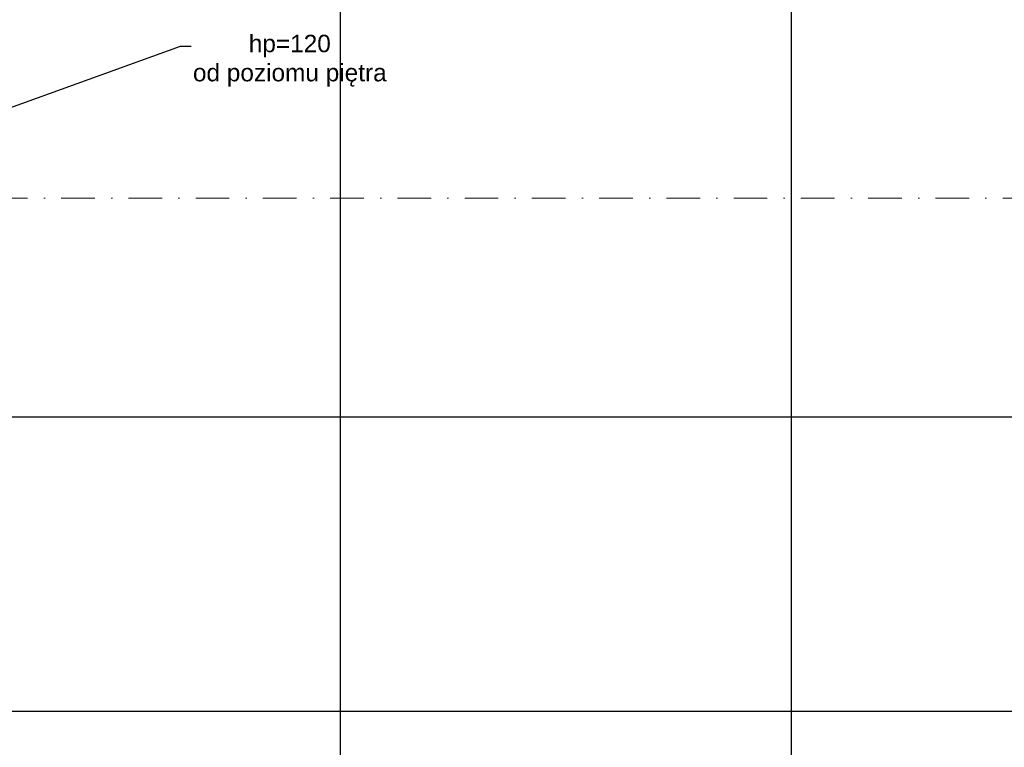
# Model space of a CAD drawing. Header units: millimetres. Extents: x -7023 to 53801, y 9849 to 33561.
# Tile 139 of 256: x 16251 to 16985, y 15596 to 16138. Entities that reach past the tile are written whole.
import ezdxf

# ---------------------------------------------------------------- set-up
doc = ezdxf.new("R2010")
doc.units = ezdxf.units.MM
doc.linetypes.add('DASHDOT', pattern=[1, 0.5, -0.25, 0, -0.25])
doc.layers.add('.IE_podklad', color=252, linetype='Continuous')
doc.styles.get("Standard").update_dxf_attribs({"font": 'arial.ttf'})

msp = doc.modelspace()

# ---------------------------------------------------------------- linework, layer by layer
at = {"layer": '.IE_podklad', "ltscale": 30}
for p, q in [((16490.26, 17189.41), (16490.26, 15100.14)), ((16826.26, 17187.57), (16826.26, 15100.14))]:
    msp.add_line(p, q, dxfattribs=at)
at = {"layer": '.IE_podklad', "linetype": 'ByBlock', "lineweight": -2}
msp.add_line((16371.17, 16117.96), (16379.17, 16117.96), dxfattribs=at)
at = {"layer": '.IE_podklad', "ltscale": 25}
for p, q in [((14357.9, 15841.71), (17656.89, 15841.71)), ((14357.9, 15622.71), (17656.89, 15622.71))]:
    msp.add_line(p, q, dxfattribs=at)
at = {"layer": '.IE_podklad', "linetype": 'ByBlock', "lineweight": -2}
msp.add_lwpolyline([(16146.32, 16036.8), (16371.17, 16117.96)], dxfattribs=at)
at = {"layer": '.IE_podklad', "linetype": 'DASHDOT', "lineweight": 13, "ltscale": 50}
msp.add_lwpolyline([(17409.59, 16004.71), (14946.79, 16004.71)], dxfattribs=at)

# ---------------------------------------------------------------- texts
at = {"layer": '.IE_podklad', "insert": (16452.67, 16126.37), "char_height": 13, "attachment_point": 2}
msp.add_mtext('\\pxqc;hp=120\\Pod poziomu piętra', dxfattribs=at)

doc.saveas('drawing.dxf')
